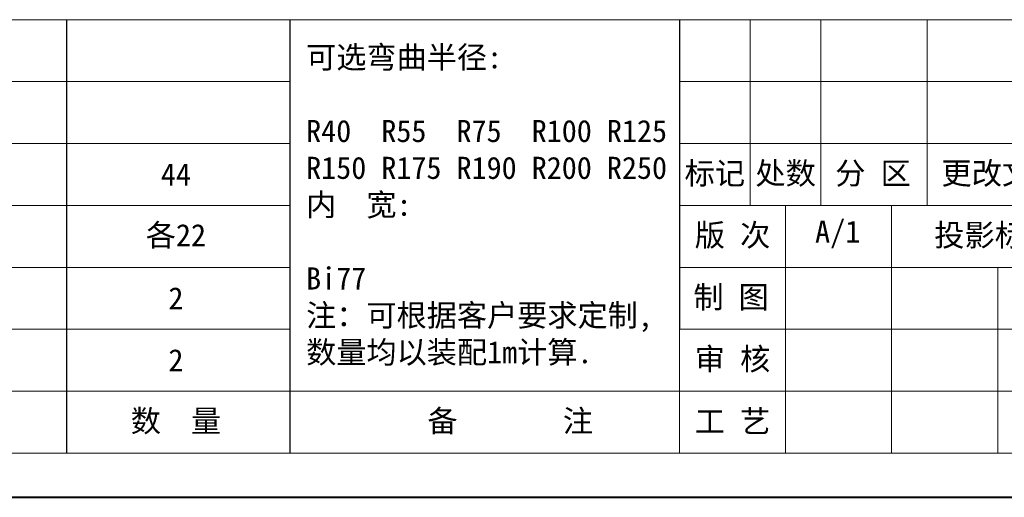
# Model space of a CAD drawing. Header units: millimetres. Extents: x 3104 to 4027, y -212 to 440.
# Tile 7 of 39: x 3456 to 3700, y -212 to -93. Entities that reach past the tile are written whole.
import ezdxf

# ---------------------------------------------------------------- set-up
doc = ezdxf.new("R2010")
doc.units = ezdxf.units.MM
doc.layers.add('标注线', color=7, linetype='Continuous', lineweight=15)
doc.styles.add('样式 6', font='仿宋_GB2312.ttf')

msp = doc.modelspace()

# ---------------------------------------------------------------- linework, layer by layer
at = {"color": 7, "lineweight": 15}
for p, q in [((3158.65, -93.225), (3523.122, -93.225)), ((3637.337, -93.225), (3637.337, -139.337)), ((3654.903, -93.225), (3654.903, -139.337)), ((3681.253, -93.225), (3681.253, -139.337)), ((3158.65, -108.595), (3523.122, -108.595)), ((3619.77, -108.595), (3777.869, -108.595)), ((3158.65, -123.966), (3523.122, -123.966)), ((3619.77, -123.966), (3777.869, -123.966)), ((3158.65, -139.337), (3523.122, -139.337)), ((3619.77, -139.337), (3777.869, -139.337)), ((3646.12, -139.337), (3646.12, -200.819)), ((3672.47, -139.337), (3672.47, -200.819)), ((3158.65, -154.707), (3523.122, -154.707)), ((3619.77, -154.707), (3881.072, -154.707)), ((3698.819, -154.707), (3698.819, -200.819)), ((3158.65, -170.078), (3523.122, -170.078)), ((3619.77, -170.078), (3777.869, -170.078)), ((3158.65, -185.449), (3619.77, -185.449)), ((3619.77, -185.449), (3777.869, -185.449))]:
    msp.add_line(p, q, dxfattribs=at)
at = {"color": 7}
for p, q in [((3467.587, -200.819), (3467.587, -93.225)), ((3523.122, -200.819), (3523.122, -93.225)), ((3619.77, -93.225), (3619.77, -170.078))]:
    msp.add_line(p, q, dxfattribs=at)
at = {"color": 7, "lineweight": 13}
for p, q in [((3523.122, -93.225), (4015.016, -93.225)), ((3619.77, -200.819), (3619.77, -93.225)), ((3158.65, -200.819), (3619.77, -200.819)), ((3619.77, -200.819), (4015.016, -200.819))]:
    msp.add_line(p, q, dxfattribs=at)
at = {"color": 7, "lineweight": 40}
msp.add_line((3103.755, -211.798), (4025.995, -211.798), dxfattribs=at)

# ---------------------------------------------------------------- texts
at = {"layer": '标注线', "color": 7, "lineweight": 18, "style": '样式 6'}
for s, insert, char_height, width, attachment_point in [('{\\H1.389x;可选弯曲半径:\\P\\PR40  R55  R75  R100 R125\\PR150 R175 R190 R200 R250   \\P内  宽:\\P\\PBi77\\P注：可根据客户要求定制,\\P数量均以装配1m计算.}', (3527.048, -139.482), 3.95246, 118.75621, 4), ('{\\H1.389x;44}', (3494.708, -131.651), 3.95246, 26.34971, 5), ('标记', (3628.554, -131.651), 5.5127, 17.56647, 5), ('处数', (3646.12, -131.651), 5.5127, 17.56647, 5), ('分 区', (3667.842, -131.651), 5.5127, 25.69367, 5), ('更改文件号', (3703.622, -131.651), 5.5127, 45.46037, 5), ('{\\H1.389x;各22}', (3494.708, -147.022), 3.95246, 26.34971, 5), ('版 次', (3632.945, -147.022), 5.5127, 26.34971, 5), ('A/1', (3659.067, -146.522), 5.5127, 17.56647, 5), ('投影标识', (3698.077, -147.022), 5.5127, 32.21829, 5), ('{\\H0.9943x;制 图}', (3632.585, -162.393), 5.51273, 25.62892, 5), ('{\\H1.389x;2}', (3494.708, -162.393), 3.95246, 26.34971, 5), ('审 核', (3632.945, -177.763), 5.5127, 26.34971, 5), ('{\\H1.389x;2}', (3494.708, -177.763), 3.95246, 26.34971, 5), ('{\\H1.389x;数  量}', (3494.708, -193.134), 3.95246, 26.34971, 5), ('{\\H1.389x;备       注}', (3577.734, -193.134), 3.95246, 57.74898, 5), ('{\\H1.389x;备       注}', (3577.734, -193.134), 3.95246, 57.74898, 5), ('工 艺', (3632.945, -193.134), 5.5127, 26.34971, 5)]:
    msp.add_mtext(s, dxfattribs=dict(at, insert=insert, char_height=char_height, width=width, attachment_point=attachment_point))

doc.saveas('drawing.dxf')
